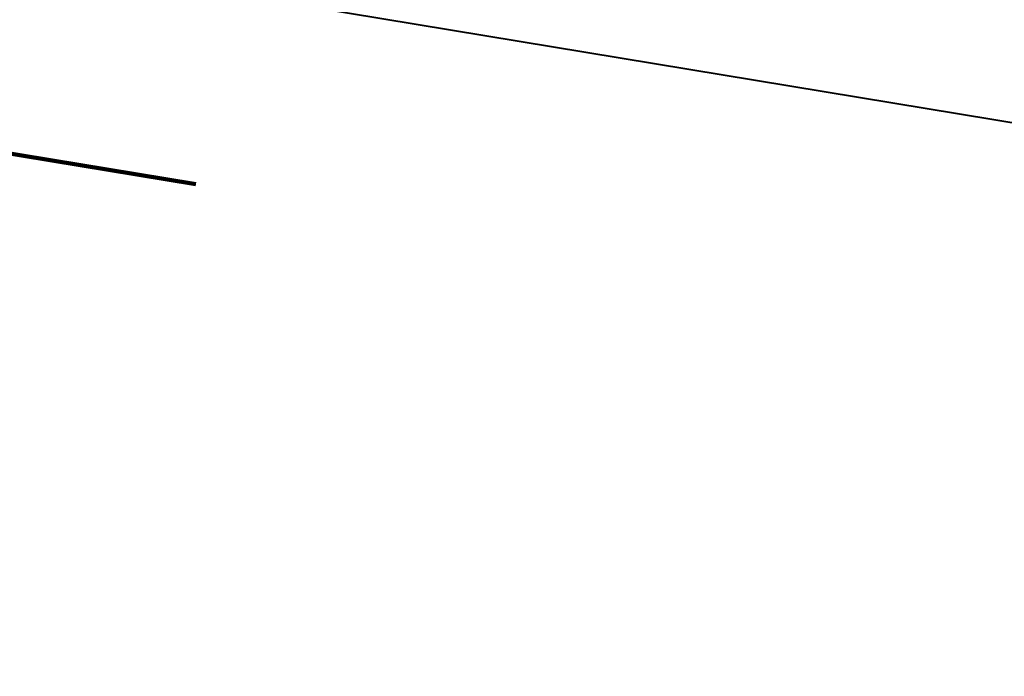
# Model space of a CAD drawing. Header units: metres. Extents: x 7457881 to 7459006, y 5635870 to 5636188.
# Tile 123 of 256: x 7458501.48 to 7458504.02, y 5636100.08 to 5636101.77. Entities that reach past the tile are written whole.
import ezdxf

# ---------------------------------------------------------------- set-up
doc = ezdxf.new("R2010")
doc.units = ezdxf.units.M
doc.linetypes.add('2', pattern=[1, 0.5, -0.5])
doc.layers.add('_____Obrzeże', color=153, linetype='Continuous', lineweight=40)
doc.layers.add('_____Zakres opracowania', color=6, linetype='2', lineweight=100)
doc.layers.add('_____Opisy', color=1, linetype='Continuous')
doc.styles.add('Legend', font='calibri.ttf')
doc.dimstyles.new('Sytuacja 1_500', dxfattribs={"dimtxt": 1, "dimasz": 1, "dimexe": 1, "dimexo": 0.5, "dimtad": 1, "dimtxsty": 'Legend', "dimblk": 'ARCHTICK', "dimcen": 2.5, "dimclrd": 256, "dimclre": 256, "dimclrt": 256, "dimazin": 0, "dimtfac": 1, "dimtmove": 0, "dimatfit": 3, "dimldrblk": 'NONE', "dimfxl": 0, "dimlwd": -1, "dimlwe": -1, "dimarcsym": 0})

# ---------------------------------------------------------------- blocks, each defined once
blk = doc.blocks.new('_ArchTick')
at = {"color": 0, "linetype": 'ByBlock', "transparency": 16777216, "const_width": 0.15}
blk.add_lwpolyline([(-0.5, -0.5), (0.5, 0.5)], dxfattribs=at)
blk = doc.blocks.new('*D6212')
at = {"layer": '_____Opisy', "color": 250}
for p, q in [((7458495.236812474, 5636108.563407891), (7458501.188650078, 5636136.00156753)), ((7458492.692954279, 5636096.836141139), (7458495.236812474, 5636108.563407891))]:
    blk.add_line(p, q, dxfattribs=at)
at = {"layer": 'Defpoints', "color": 0}
for p in [(7458495.236812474, 5636108.563407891), (7458492.692954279, 5636096.836141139)]:
    blk.add_point(p, dxfattribs=at)
at = {"layer": '_____Opisy', "color": 250, "linetype": 'ByBlock', "rotation": 257.7611096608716}
blk.add_blockref('_ArchTick', (7458495.236812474, 5636108.563407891), dxfattribs=at)
at = {"layer": '_____Opisy', "color": 250, "insert": (7458501.105418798, 5636129.761228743), "char_height": 1, "attachment_point": 5, "rotation": 257.7611096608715, "style": 'Legend'}
blk.add_mtext('KŁK KM 0+022,24', dxfattribs=at)
blk = doc.blocks.new('_None')

msp = doc.modelspace()

# ---------------------------------------------------------------- linework, layer by layer
at = {"layer": '_____Obrzeże'}
msp.add_lwpolyline([(7458488.753193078, 5636092.040646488, -0.2942119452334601), (7458487.725645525, 5636100.981830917, -0.2811285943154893), (7458494.110617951, 5636103.148916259), (7458513.871000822, 5636099.884741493), (7458514.673351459, 5636099.710647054), (7458608.571253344, 5636079.336633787, -0.06256439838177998), (7458645.126502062, 5636066.462745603), (7458657.921646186, 5636060.066628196)], format="xyb", dxfattribs=at)
at = {"layer": '_____Zakres opracowania', "ltscale": 6}
msp.add_lwpolyline([(7458612.313822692, 5636078.012702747), (7458513.77718593, 5636099.393462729), (7458494.01473269, 5636102.657979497), (7458488.485296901, 5636093.286484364), (7458477.600000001, 5636101.500000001), (7458450.1, 5636121.380000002), (7458464.409999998, 5636118.269999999), (7458474.819999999, 5636115.990000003), (7458479.789999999, 5636114.910000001), (7458479.500894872, 5636116.218113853), (7458495.572495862, 5636113.024774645), (7458508.560986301, 5636110.611974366), (7458516.953672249, 5636109.144117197), (7458521.242831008, 5636108.158596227), (7458539.091266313, 5636104.726992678), (7458555.492110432, 5636101.168329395)], dxfattribs=at)

# ---------------------------------------------------------------- dimensions: what is measured, and where the dimension line sits
at = {"layer": '_____Opisy', "color": 250}
dim = msp.add_radius_dim(center=(7458492.692954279, 5636096.836141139), mpoint=(7458495.236812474, 5636108.563407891), text='KŁK KM 0+022,24', dimstyle='Sytuacja 1_500', override={"dimtxsty": 'Legend', "dimclrd": 250, "dimclre": 250, "dimclrt": 250}, dxfattribs=at)
dim.commit()
dim.dimension.update_dxf_attribs({"geometry": '*D6212', "text_midpoint": (7458499.892097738, 5636130.024420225), "dimtype": 164})

doc.saveas('drawing.dxf')
